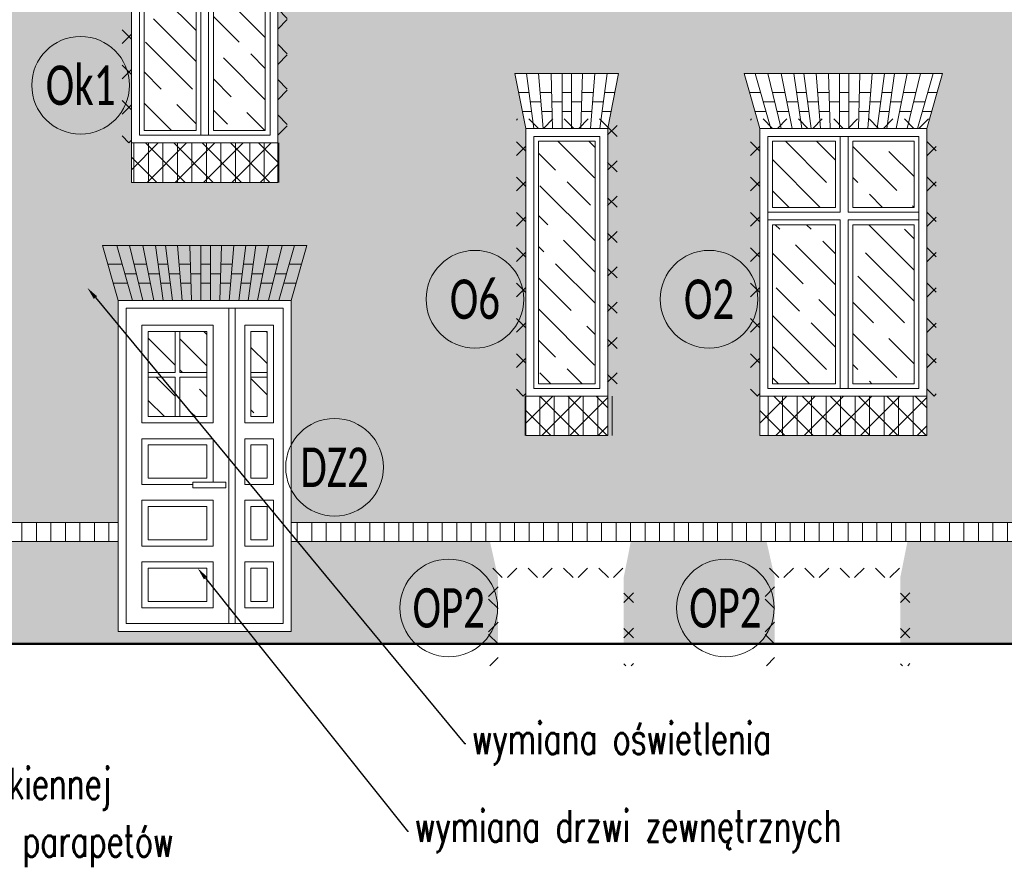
# Model space of a CAD drawing. Header units: millimetres. Extents: x 284606 to 628701, y -213781 to -93475.
# Tile 66 of 102: x 304089 to 304715, y -98898 to -98358. Entities that reach past the tile are written whole.
import ezdxf
from ezdxf import colors
from ezdxf.entities.mleader import LeaderData, LeaderLine
from ezdxf.enums import TextEntityAlignment as Align
from ezdxf.math import Vec2, Vec3

# ---------------------------------------------------------------- set-up
doc = ezdxf.new("R2010")
doc.units = ezdxf.units.MM
for name, color, linetype, lineweight in [('!STR_Elewacje 0.15', 10, 'Continuous', 15), ('!STR_Konstrukcja 0.20', 200, 'Continuous', 20), ('!STR_Konstrukcja 0.50', 72, 'Continuous', 50), ('!STR_Kreskowanie', 253, 'Continuous', 5), ('!STR_Ocieplenie 0.05', 1, 'Continuous', 5), ('!STR_Opisy 0.09', 8, 'Continuous', 9), ('!STR_Stolarka drzwiowa', 8, 'Continuous', 15), ('!STR_Stolarka okienna', 72, 'Continuous', 15), ('EKO Opisy 0.09', 8, 'Continuous', 9)]:
    doc.layers.add(name, color=color, linetype=linetype, lineweight=lineweight)
doc.layers.add('!STR_Kreskowanie ścian', color=7, linetype='Continuous', lineweight=5, true_color=0xa6a6a6)
doc.styles.add('EKO 1-10', font='romans.shx', dxfattribs={"width": 0.8, "height": 15})
doc.styles.add('EKO CM 1-50', font='calibri.ttf', dxfattribs={"width": 0.8, "height": 12.5})
doc.styles.add('j-romans', font='romans.shx', dxfattribs={"width": 0.7})

# ---------------------------------------------------------------- blocks, each defined once
blk = doc.blocks.new('okno 106x170')
at = {"layer": '!STR_Kreskowanie', "ltscale": 0.3}
h = blk.add_hatch(dxfattribs=at)
h.set_pattern_fill('GOST_WOOD', color=256, scale=7, angle=45)
h.set_pattern_definition([(135, (-591757.885, 207373.385), (29.6984848, 29.6984848), [70, -14]), (135, (-591738.086, 207373.385), (29.6984848, 29.6984848), [42, -10.5, 21, -10.5]), (135, (-591713.337, 207368.435), (29.6984848, 29.6984848), [70, -14])])
h.paths.add_polyline_path([(59, 162), (59, 120), (98, 120), (98, 162)])
h.paths.add_polyline_path([(8, 162), (8, 120), (48, 120), (48, 162)])
h.paths.add_polyline_path([(8, 109), (8, 8), (48, 8), (48, 109)])
h.paths.add_polyline_path([(59, 109), (59, 8), (98, 8), (98, 109)])
at = {"layer": '!STR_Kreskowanie ścian', "ltscale": 1.5}
h = blk.add_hatch(dxfattribs=at)
h.set_pattern_fill('ANSI31', color=256, scale=2.9, angle=45)
h.set_pattern_definition([(90, (-591757.885, 207373.385), (-9.2075, 9e-16), [])])
h.paths.add_polyline_path([(103.5, 0), (103.5, -25), (3.5, -25), (3.5, 0)])
at = {"layer": '!STR_Elewacje 0.15', "ltscale": 1.5}
for p, q in [((115.97, 204.93), (-9.97, 204.93)), ((0, 170), (-9.97, 204.93)), ((7, 170), (-2.97, 204.93)), ((13.5, 170), (4.99, 204.93)), ((20.5, 170), (13.57, 204.93)), ((26.5, 170), (21.54, 204.93)), ((32.5, 170), (27.91, 204.93)), ((38.5, 170), (35.63, 204.93)), ((44.5, 170), (43.5, 204.93)), ((50.5, 170), (50.5, 204.93)), ((56.5, 170), (56.5, 204.93)), ((62.5, 170), (63.5, 204.93)), ((68.5, 170), (71.37, 204.93)), ((74.5, 170), (79.09, 204.93)), ((80.5, 170), (85.46, 204.93)), ((86.5, 170), (93.43, 204.93)), ((93.5, 170), (102.01, 204.93)), ((100, 170), (109.97, 204.93)), ((106, 170), (115.97, 204.93)), ((0.45, 192.93), (-6.54, 192.93)), ((15.95, 192.93), (7.92, 192.93)), ((29.49, 192.93), (23.24, 192.93)), ((43.84, 192.93), (36.62, 192.93)), ((56.5, 192.93), (50.5, 192.93)), ((70.38, 192.93), (63.16, 192.93)), ((83.76, 192.93), (77.51, 192.93)), ((99.08, 192.93), (91.05, 192.93)), ((106.74, 192.93), (112.55, 192.93)), ((9.38, 186.93), (2.17, 186.93)), ((24.1, 186.93), (17.14, 186.93)), ((37.11, 186.93), (30.28, 186.93)), ((50.5, 186.93), (44.02, 186.93)), ((62.98, 186.93), (56.5, 186.93)), ((76.72, 186.93), (69.89, 186.93)), ((89.86, 186.93), (82.9, 186.93)), ((104.83, 186.93), (97.62, 186.93)), ((3.88, 180.93), (-3.12, 180.93)), ((3.88, 180.93), (-3.12, 180.93)), ((3.88, 180.93), (-3.12, 180.93)), ((18.33, 180.93), (10.84, 180.93)), ((18.33, 180.93), (10.84, 180.93)), ((18.33, 180.93), (10.84, 180.93)), ((31.07, 180.93), (24.95, 180.93)), ((31.07, 180.93), (24.95, 180.93)), ((31.07, 180.93), (24.95, 180.93)), ((44.19, 180.93), (37.6, 180.93)), ((44.19, 180.93), (37.6, 180.93)), ((44.19, 180.93), (37.6, 180.93)), ((56.5, 180.93), (50.5, 180.93)), ((56.5, 180.93), (50.5, 180.93)), ((56.5, 180.93), (50.5, 180.93)), ((69.4, 180.93), (62.81, 180.93)), ((69.4, 180.93), (62.81, 180.93)), ((69.4, 180.93), (62.81, 180.93)), ((82.05, 180.93), (75.93, 180.93)), ((82.05, 180.93), (75.93, 180.93)), ((82.05, 180.93), (75.93, 180.93)), ((96.16, 180.93), (88.67, 180.93)), ((96.16, 180.93), (88.67, 180.93)), ((96.16, 180.93), (88.67, 180.93)), ((109.12, 180.93), (103.12, 180.93)), ((109.12, 180.93), (103.12, 180.93)), ((109.12, 180.93), (103.12, 180.93))]:
    blk.add_line(p, q, dxfattribs=at)
blk.add_lwpolyline([(106, 0), (0, 0), (0, -25), (106, -25)], close=True, dxfattribs=at)
at = {"layer": '!STR_Stolarka okienna', "ltscale": 1.5}
for points in [[(106, 0), (106, 170), (0, 170), (0, 0), (106, 0)], [(51, 165), (51, 117)], [(56, 165), (56, 117)], [(51, 117), (5, 117)], [(101, 117), (56, 117)], [(51, 112), (5, 112)], [(51, 112), (51, 5)], [(56, 112), (56, 5)], [(101, 112), (56, 112)]]:
    blk.add_lwpolyline(points, dxfattribs=at)
for points in [[(101, 5), (101, 165), (5, 165), (5, 5)], [(48, 162), (8, 162), (8, 120), (48, 120)], [(98, 162), (59, 162), (59, 120), (98, 120)], [(48, 109), (8, 109), (8, 8), (48, 8)], [(101, 112), (56, 112), (56, 5), (101, 5)], [(98, 109), (59, 109), (59, 8), (98, 8)]]:
    blk.add_lwpolyline(points, close=True, dxfattribs=at)
blk = doc.blocks.new('okno 55x70 pietro')
at = {"layer": '!STR_Kreskowanie', "ltscale": 0.3}
h = blk.add_hatch(dxfattribs=at)
h.set_pattern_fill('GOST_WOOD', color=256, scale=7, angle=45)
h.set_pattern_definition([(135, (-294727.483, 101179.47), (29.698485, 29.698485), [70, -14]), (135, (-294707.684, 101179.47), (29.698485, 29.698485), [42, -10.5, 21, -10.5]), (135, (-294682.936, 101174.52), (29.698485, 29.698485), [70, -14])])
h.paths.add_polyline_path([(44, 120), (8, 120), (8, 8), (44, 8)])
h.paths.add_polyline_path([(44, 162), (8, 162), (8, 120), (44, 120)])
at = {"layer": '!STR_Kreskowanie ścian', "ltscale": 1.5}
h = blk.add_hatch(dxfattribs=at)
h.set_pattern_fill('ANSI31', color=256, scale=2.9, angle=45)
h.set_pattern_definition([(90, (-591764.885, 207373.385), (-9.2075, 9e-16), [])])
h.paths.add_polyline_path([(56, 0), (56, -25), (-3.5, -25), (-3.5, 0)])
at = {"layer": '!STR_Elewacje 0.15', "ltscale": 1.5}
for p, q in [((58.96, 204.93), (-6.96, 204.93)), ((0, 170), (-6.96, 204.93)), ((5, 170), (0.41, 204.93)), ((11, 170), (8.13, 204.93)), ((17, 170), (16, 204.93)), ((23, 170), (23, 204.93)), ((29, 170), (29, 204.93)), ((35, 170), (36, 204.93)), ((41, 170), (43.87, 204.93)), ((47, 170), (51.59, 204.93)), ((52, 170.28), (58.96, 204.93)), ((1.99, 192.93), (-4.57, 192.93)), ((16.34, 192.93), (9.12, 192.93)), ((29, 192.93), (23, 192.93)), ((42.88, 192.93), (35.66, 192.93)), ((56.55, 192.93), (50.01, 192.93)), ((9.61, 186.93), (2.78, 186.93)), ((23, 186.93), (16.52, 186.93)), ((35.48, 186.93), (29, 186.93)), ((49.22, 186.93), (42.39, 186.93)), ((3.57, 180.93), (-2.18, 180.93)), ((3.57, 180.93), (-2.18, 180.93)), ((3.57, 180.93), (-2.18, 180.93)), ((16.69, 180.93), (10.1, 180.93)), ((16.69, 180.93), (10.1, 180.93)), ((16.69, 180.93), (10.1, 180.93)), ((29, 180.93), (23, 180.93)), ((29, 180.93), (23, 180.93)), ((29, 180.93), (23, 180.93)), ((41.9, 180.93), (35.31, 180.93)), ((41.9, 180.93), (35.31, 180.93)), ((41.9, 180.93), (35.31, 180.93)), ((54.14, 180.93), (48.43, 180.93)), ((54.14, 180.93), (48.43, 180.93)), ((54.14, 180.93), (48.43, 180.93))]:
    blk.add_line(p, q, dxfattribs=at)
blk.add_lwpolyline([(52, 0), (0, 0), (0, -25), (52, -25)], close=True, dxfattribs=at)
at = {"layer": '!STR_Stolarka okienna', "ltscale": 1.5}
for points in [[(52, 0), (52, 170), (0, 170), (0, 0), (52, 0)], [(47, 165), (47, 117)], [(47, 112), (47, 5)]]:
    blk.add_lwpolyline(points, dxfattribs=at)
for points in [[(47, 5), (47, 165), (5, 165), (5, 5)], [(44, 162), (8, 162), (8, 8), (44, 8)]]:
    blk.add_lwpolyline(points, close=True, dxfattribs=at)
blk = doc.blocks.new('okno 100x175')
at = {"layer": '!STR_Kreskowanie', "ltscale": 0.3}
h = blk.add_hatch(dxfattribs=at)
h.set_pattern_fill('GOST_WOOD', color=256, scale=7, angle=45)
h.set_pattern_definition([(135, (-591764.885, 207373.385), (29.6984848, 29.6984848), [70, -14]), (135, (-591745.086, 207373.385), (29.6984848, 29.6984848), [42, -10.5, 21, -10.5]), (135, (-591720.337, 207368.435), (29.6984848, 29.6984848), [70, -14])])
h.paths.add_polyline_path([(52, 162), (52, 120), (85, 120), (85, 162)])
h.paths.add_polyline_path([(8, 120), (41, 120), (41, 162), (8, 162)])
h.paths.add_polyline_path([(8, 8), (41, 8), (41, 109), (8, 109)])
h.paths.add_polyline_path([(52, 109), (52, 8), (85, 8), (85, 109)])
at = {"layer": '!STR_Kreskowanie ścian', "ltscale": 1.5}
h = blk.add_hatch(dxfattribs=at)
h.set_pattern_fill('ANSI31', color=256, scale=2.9, angle=45)
h.set_pattern_definition([(90, (-591764.885, 207373.385), (-9.2075, 9e-16), [])])
h.paths.add_polyline_path([(96.5, 0), (96.5, -25), (-3.5, -25), (-3.5, 0)])
at = {"layer": '!STR_Elewacje 0.15', "ltscale": 1.5}
for p, q in [((0, 170), (-9.97, 204.93)), ((102.97, 204.93), (-9.97, 204.93)), ((6.5, 170), (-2.01, 204.93)), ((13.5, 170), (6.57, 204.93)), ((19.5, 170), (14.54, 204.93)), ((25.5, 170), (20.91, 204.93)), ((31.5, 170), (28.63, 204.93)), ((37.5, 170), (36.5, 204.93)), ((43.5, 170), (43.5, 204.93)), ((49.5, 170), (49.5, 204.93)), ((55.5, 170), (56.5, 204.93)), ((61.5, 170), (64.37, 204.93)), ((67.5, 170), (72.09, 204.93)), ((73.5, 170), (78.46, 204.93)), ((79.5, 170), (86.43, 204.93)), ((86.5, 170), (95.01, 204.93)), ((93, 170), (102.97, 204.93)), ((8.95, 192.93), (0.92, 192.93)), ((22.49, 192.93), (16.24, 192.93)), ((36.84, 192.93), (29.62, 192.93)), ((49.5, 192.93), (43.5, 192.93)), ((63.38, 192.93), (56.16, 192.93)), ((76.76, 192.93), (70.51, 192.93)), ((92.08, 192.93), (84.05, 192.93)), ((2.38, 186.93), (-4.83, 186.93)), ((17.1, 186.93), (10.14, 186.93)), ((30.11, 186.93), (23.28, 186.93)), ((43.5, 186.93), (37.02, 186.93)), ((55.98, 186.93), (49.5, 186.93)), ((69.72, 186.93), (62.89, 186.93)), ((82.86, 186.93), (75.9, 186.93)), ((97.83, 186.93), (90.62, 186.93)), ((11.33, 180.93), (3.84, 180.93)), ((11.33, 180.93), (3.84, 180.93)), ((11.33, 180.93), (3.84, 180.93)), ((24.07, 180.93), (17.95, 180.93)), ((24.07, 180.93), (17.95, 180.93)), ((24.07, 180.93), (17.95, 180.93)), ((37.19, 180.93), (30.6, 180.93)), ((37.19, 180.93), (30.6, 180.93)), ((37.19, 180.93), (30.6, 180.93)), ((49.5, 180.93), (43.5, 180.93)), ((49.5, 180.93), (43.5, 180.93)), ((49.5, 180.93), (43.5, 180.93)), ((62.4, 180.93), (55.81, 180.93)), ((62.4, 180.93), (55.81, 180.93)), ((62.4, 180.93), (55.81, 180.93)), ((75.05, 180.93), (68.93, 180.93)), ((75.05, 180.93), (68.93, 180.93)), ((75.05, 180.93), (68.93, 180.93)), ((89.16, 180.93), (81.67, 180.93)), ((89.16, 180.93), (81.67, 180.93)), ((89.16, 180.93), (81.67, 180.93))]:
    blk.add_line(p, q, dxfattribs=at)
blk.add_lwpolyline([(93, 0), (0, 0), (0, -25), (93, -25)], close=True, dxfattribs=at)
at = {"layer": '!STR_Stolarka okienna', "ltscale": 1.5}
for points in [[(93, 0), (93, 170), (0, 170), (0, 0), (93, 0)], [(44, 165), (44, 117)], [(49, 165), (49, 117)], [(44, 117), (5, 117)], [(88, 117), (49, 117)], [(44, 112), (5, 112)], [(44, 112), (44, 5)], [(49, 112), (49, 5)], [(88, 112), (49, 112)]]:
    blk.add_lwpolyline(points, dxfattribs=at)
for points in [[(88, 5), (88, 165), (5, 165), (5, 5)], [(41, 162), (8, 162), (8, 120), (41, 120)], [(85, 162), (52, 162), (52, 120), (85, 120)], [(41, 109), (8, 109), (8, 8), (41, 8)], [(88, 112), (49, 112), (49, 5), (88, 5)], [(85, 109), (52, 109), (52, 8), (85, 8)]]:
    blk.add_lwpolyline(points, close=True, dxfattribs=at)
blk = doc.blocks.new('DRZWI')
at = {"layer": '!STR_Kreskowanie', "ltscale": 0.3}
h = blk.add_hatch(dxfattribs=at)
h.set_pattern_fill('GOST_WOOD', color=256, scale=7, angle=45)
h.set_pattern_definition([(135, (-292761, 99481.115), (29.698485, 29.698485), [70, -14]), (135, (-292741.2, 99481.115), (29.698485, 29.698485), [42, -10.5, 21, -10.5]), (135, (-292716.45, 99476.165), (29.698485, 29.698485), [70, -14])])
h.paths.add_polyline_path([(36.15, 190.51), (19, 190.51), (19, 164.45), (36.15, 164.45)])
h.paths.add_polyline_path([(56.29, 190.51), (39.15, 190.51), (39.15, 164.45), (56.29, 164.45)])
h.paths.add_polyline_path([(56.29, 161.45), (39.15, 161.45), (39.15, 136.39), (56.29, 136.39)])
h.paths.add_polyline_path([(36.15, 161.45), (19, 161.45), (19, 136.39), (36.15, 136.39)])
h.paths.add_polyline_path([(94.59, 161.45), (84.29, 161.45), (84.29, 136.39), (94.59, 136.39)])
h.paths.add_polyline_path([(94.59, 190.51), (84.29, 190.51), (84.29, 164.45), (94.59, 164.45)])
at = {"layer": '!STR_Stolarka drzwiowa', "ltscale": 1.5}
for p, q in [((70.29, 205.18), (70.29, 5)), ((74.29, 205.18), (74.29, 5)), ((36.15, 190.51), (36.15, 164.45)), ((39.15, 190.51), (39.15, 164.45)), ((19, 164.45), (36.15, 164.45)), ((39.15, 164.45), (56.29, 164.45)), ((84.29, 164.45), (94.59, 164.45)), ((19, 161.45), (36.15, 161.45)), ((36.15, 161.45), (36.15, 136.39)), ((39.15, 161.45), (39.15, 136.39)), ((39.15, 161.45), (56.29, 161.45)), ((84.29, 161.45), (94.59, 161.45))]:
    blk.add_line(p, q, dxfattribs=at)
for points in [[(0, 210.18), (109.78, 210.18), (109.78, 0), (0, 0)], [(5, 205.18), (104.78, 205.18), (104.78, 5), (5, 5)], [(15, 194.51), (60.29, 194.51), (60.29, 132.39), (15, 132.39)], [(80.29, 194.51), (98.59, 194.51), (98.59, 132.39), (80.29, 132.39)], [(19, 190.51), (56.29, 190.51), (56.29, 136.39), (19, 136.39)], [(84.29, 190.51), (94.59, 190.51), (94.59, 136.39), (84.29, 136.39)], [(80.29, 122.39), (98.59, 122.39), (98.59, 93.26), (80.29, 93.26)], [(19, 118.39), (56.29, 118.39), (56.29, 97.26), (19, 97.26)], [(84.29, 118.39), (94.59, 118.39), (94.59, 97.26), (84.29, 97.26)], [(47.29, 94.78), (68.25, 94.78), (68.25, 91.25), (47.29, 91.25)], [(15, 83.26), (60.29, 83.26), (60.29, 54.13), (15, 54.13)], [(80.29, 83.26), (98.59, 83.26), (98.59, 54.13), (80.29, 54.13)], [(19, 79.26), (56.29, 79.26), (56.29, 58.13), (19, 58.13)], [(84.29, 79.26), (94.59, 79.26), (94.59, 58.13), (84.29, 58.13)], [(15, 44.13), (60.29, 44.13), (60.29, 15), (15, 15)], [(80.29, 44.13), (98.59, 44.13), (98.59, 15), (80.29, 15)], [(19, 40.13), (56.29, 40.13), (56.29, 19), (19, 19)], [(84.29, 40.13), (94.59, 40.13), (94.59, 19), (84.29, 19)]]:
    blk.add_lwpolyline(points, close=True, dxfattribs=at)
blk.add_lwpolyline([(47.29, 93.26), (15, 93.26), (15, 122.39), (60.29, 122.39), (60.29, 94.78)], dxfattribs=at)
blk = doc.blocks.new('KÓLKO')
at = {"layer": '!STR_Opisy 0.09'}
blk.add_circle((0, -15.51), 15.51, dxfattribs=at)
at = {"layer": '!STR_Opisy 0.09', "style": 'EKO 1-10', "width": 0.8}
blk.add_attdef('NR', text='', height=15, dxfattribs=at).set_placement((0, -15.51), align=Align.MIDDLE_CENTER)

msp = doc.modelspace()

# ---------------------------------------------------------------- hatches: boundary and pattern name
at = {"layer": '!STR_Kreskowanie ścian', "ltscale": 0.3}
h = msp.add_hatch(dxfattribs=at)
h.set_pattern_fill('AR-B816', color=8, scale=0.04)
h.set_pattern_definition([(0, (11300.432, 0), (0, 8.128), []), (90, (11300.432, 0), (-8.128, 8.128), [8.128, -8.128])])
edge = h.paths.add_edge_path()
edge.add_line((305429.12, -98021.75), (304851.08, -98021.75))
edge.add_line((304851.08, -98021.75), (304851.08, -98042.8))
edge.add_line((304851.08, -98042.8), (304896.96, -98299.1))
edge.add_line((304896.96, -98299.1), (304956.98, -98344.33))
edge.add_line((304956.98, -98344.33), (304954.57, -98347.53))
edge.add_line((304954.57, -98347.53), (304954.57, -98368.94))
edge.add_line((304954.57, -98368.94), (304961.7, -98362.08))
edge.add_line((304961.7, -98362.08), (304961.7, -98349.72))
edge.add_arc((304968.37, -98347.61), 7, 180, 197.58605, ccw=False)
edge.add_line((304961.37, -98347.61), (304975.37, -98347.61))
edge.add_arc((304968.37, -98347.61), 7, -40.44567, 0, ccw=False)
edge.add_line((304973.7, -98352.15), (304973.7, -98369.54))
edge.add_line((304973.7, -98369.54), (304928.85, -98411.77))
edge.add_line((304928.85, -98411.77), (304928.41, -98677.57))
edge.add_line((304928.41, -98677.57), (305429.12, -98677.57))
edge.add_line((305429.12, -98677.57), (305429.12, -98021.75))
h.paths.add_polyline_path([(304954.57, -98368.94), (304954.57, -98367.53), (304904.57, -98367.53), (304904.57, -98677.57), (304918.41, -98677.57), (304918.87, -98403.31)], flags=17)
h.paths.add_polyline_path([(305435.12, -98689.57), (304928.39, -98689.57), (304928.29, -98755.07), (305435.12, -98767.65)])
h.paths.add_polyline_path([(304910.57, -98689.57), (304653.12, -98689.57), (304648.57, -98712.5), (304648.57, -98754.63), (304910.57, -98754.63)])
h.paths.add_polyline_path([(304568.79, -98712.5), (304563.64, -98689.57), (304477.39, -98689.57), (304472.85, -98712.5), (304472.85, -98754.63), (304568.79, -98754.63)])
h.paths.add_polyline_path([(304393.06, -98712.5), (304387.92, -98689.57), (304261.59, -98689.57), (304261.59, -98746.63), (304151.81, -98746.63), (304151.81, -98689.57), (303996.13, -98689.57), (303996.13, -98754.63), (304393.06, -98754.63)])
h.paths.add_polyline_path([(304002.13, -98367.53), (303952.13, -98367.53), (303518.78, -98367.53), (303518.78, -98677.57), (304002.13, -98677.57)])
h.paths.add_polyline_path([(303784.93, -98622.33), (303678.93, -98622.33), (303678.93, -98597.33), (303678.93, -98427.33), (303668.96, -98392.41), (303794.9, -98392.41), (303784.93, -98427.33), (303784.93, -98597.33)], flags=16)
h.paths.add_polyline_path([(303779.93, -98592.33), (303734.93, -98592.33), (303683.93, -98592.33), (303683.93, -98432.33), (303779.93, -98432.33)], flags=0)
h.paths.add_polyline_path([(303776.93, -98589.33), (303737.93, -98589.33), (303737.93, -98488.33), (303776.93, -98488.33)], flags=0)
h.paths.add_polyline_path([(303923.21, -98487.33), (303923.21, -98427.33), (303916.25, -98392.41), (303982.17, -98392.41), (303975.21, -98427.05), (303975.21, -98487.33)], flags=16)
h.paths.add_polyline_path([(303928.21, -98482.33), (303928.21, -98432.33), (303970.21, -98432.33), (303970.21, -98480.33), (303970.21, -98482.33)], flags=0)
h.paths.add_polyline_path([(303931.21, -98479.33), (303931.21, -98435.33), (303967.21, -98435.33), (303967.21, -98479.33)], flags=0)
h.paths.add_polyline_path([(303726.93, -98589.33), (303686.93, -98589.33), (303686.93, -98488.33), (303726.93, -98488.33)], flags=0)
h.paths.add_polyline_path([(303776.93, -98477.33), (303737.93, -98477.33), (303737.93, -98435.33), (303776.93, -98435.33)], flags=0)
h.paths.add_polyline_path([(303932.33, -98404.41), (303939.56, -98404.41), (303939.73, -98410.41), (303946.21, -98410.41), (303946.21, -98404.41), (303952.21, -98404.41), (303952.21, -98410.41), (303958.7, -98410.41), (303958.87, -98404.41), (303966.09, -98404.41), (303965.11, -98416.41), (303958.53, -98416.41), (303958.7, -98410.41), (303952.21, -98410.41), (303952.21, -98416.41), (303946.21, -98416.41), (303946.21, -98410.41), (303939.73, -98410.41), (303939.9, -98416.41), (303933.32, -98416.41)], flags=0)
h.paths.add_polyline_path([(303726.93, -98477.33), (303686.93, -98477.33), (303686.93, -98435.33), (303726.93, -98435.33)], flags=0)
h.paths.add_polyline_path([(303775.09, -98416.41), (303767.6, -98416.41), (303768.79, -98410.41), (303761.83, -98410.41), (303760.98, -98416.41), (303754.86, -98416.41), (303755.65, -98410.41), (303748.82, -98410.41), (303748.33, -98416.41), (303741.74, -98416.41), (303741.91, -98410.41), (303735.43, -98410.41), (303735.43, -98416.41), (303729.43, -98416.41), (303729.43, -98410.41), (303722.94, -98410.41), (303723.12, -98416.41), (303716.53, -98416.41), (303716.04, -98410.41), (303709.21, -98410.41), (303709.99, -98416.41), (303703.88, -98416.41), (303703.03, -98410.41), (303696.07, -98410.41), (303697.26, -98416.41), (303689.77, -98416.41), (303686.85, -98404.41), (303694.88, -98404.41), (303696.07, -98410.41), (303703.03, -98410.41), (303702.17, -98404.41), (303708.42, -98404.41), (303709.21, -98410.41), (303716.04, -98410.41), (303715.55, -98404.41), (303722.77, -98404.41), (303722.94, -98410.41), (303729.43, -98410.41), (303729.43, -98404.41), (303735.43, -98404.41), (303735.43, -98410.41), (303741.91, -98410.41), (303742.09, -98404.41), (303749.31, -98404.41), (303748.82, -98410.41), (303755.65, -98410.41), (303756.44, -98404.41), (303762.68, -98404.41), (303761.83, -98410.41), (303768.79, -98410.41), (303769.98, -98404.41), (303778.01, -98404.41)], flags=0)
h.paths.add_polyline_path([(303996.13, -98689.57), (303772.61, -98689.57), (303768.06, -98712.5), (303768.06, -98749.37), (303996.13, -98754.63)])
h.paths.add_polyline_path([(303683.13, -98689.57), (303512.78, -98689.57), (303512.78, -98743.63), (303518.78, -98743.63), (303688.28, -98747.54), (303688.28, -98712.5)])
h.paths.add_polyline_path([(304151.81, -98536.45), (304261.59, -98536.45), (304261.59, -98677.57), (304904.57, -98677.57), (304904.57, -98367.53), (304884.57, -98367.53), (304825.45, -98035.21), (304453.35, -97750.61), (304081.56, -98033.67), (304022.13, -98367.53), (304002.13, -98367.53), (304002.13, -98677.57), (304151.81, -98677.57)])
h.paths.add_polyline_path([(304160.2, -98461.45), (304160.2, -98436.45), (304160.2, -98266.45), (304150.23, -98231.52), (304263.17, -98231.52), (304253.2, -98266.45), (304253.2, -98436.45), (304253.2, -98461.45)], flags=16)
h.paths.add_polyline_path([(304165.2, -98431.45), (304165.2, -98271.45), (304248.2, -98271.45), (304248.2, -98431.45), (304209.2, -98431.45)], flags=0)
h.paths.add_polyline_path([(304168.2, -98428.45), (304168.2, -98327.45), (304201.2, -98327.45), (304201.2, -98428.45)], flags=0)
h.paths.add_polyline_path([(304212.2, -98428.45), (304212.2, -98327.45), (304245.2, -98327.45), (304245.2, -98428.45)], flags=0)
h.paths.add_polyline_path([(304168.2, -98316.45), (304168.2, -98274.45), (304201.2, -98274.45), (304201.2, -98316.45)], flags=0)
h.paths.add_polyline_path([(304212.2, -98316.45), (304212.2, -98274.45), (304245.2, -98274.45), (304245.2, -98316.45)], flags=0)
h.paths.add_polyline_path([(304410.71, -98597.33), (304410.71, -98427.33), (304403.75, -98392.41), (304469.67, -98392.41), (304462.71, -98427.05), (304462.71, -98597.33), (304462.71, -98622.33), (304410.71, -98622.33)], flags=16)
h.paths.add_polyline_path([(304161.12, -98243.52), (304169.16, -98243.52), (304170.34, -98249.52), (304177.3, -98249.52), (304176.45, -98243.52), (304182.69, -98243.52), (304183.48, -98249.52), (304190.31, -98249.52), (304189.82, -98243.52), (304197.05, -98243.52), (304197.22, -98249.52), (304203.7, -98249.52), (304203.7, -98243.52), (304209.7, -98243.52), (304209.7, -98249.52), (304216.19, -98249.52), (304216.36, -98243.52), (304223.58, -98243.52), (304223.09, -98249.52), (304229.92, -98249.52), (304230.71, -98243.52), (304236.96, -98243.52), (304236.11, -98249.52), (304243.06, -98249.52), (304244.25, -98243.52), (304252.28, -98243.52), (304249.36, -98255.52), (304241.87, -98255.52), (304243.06, -98249.52), (304236.11, -98249.52), (304235.25, -98255.52), (304229.14, -98255.52), (304229.92, -98249.52), (304223.09, -98249.52), (304222.6, -98255.52), (304216.01, -98255.52), (304216.19, -98249.52), (304209.7, -98249.52), (304209.7, -98255.52), (304203.7, -98255.52), (304203.7, -98249.52), (304197.22, -98249.52), (304197.39, -98255.52), (304190.81, -98255.52), (304190.31, -98249.52), (304183.48, -98249.52), (304184.27, -98255.52), (304178.15, -98255.52), (304177.3, -98249.52), (304170.34, -98249.52), (304171.53, -98255.52), (304164.04, -98255.52)], flags=0)
h.paths.add_polyline_path([(304415.71, -98592.33), (304415.71, -98432.33), (304457.71, -98432.33), (304457.71, -98480.33), (304457.71, -98592.33)], flags=0)
h.paths.add_polyline_path([(304418.71, -98589.33), (304418.71, -98435.33), (304454.71, -98435.33), (304454.71, -98589.33)], flags=0)
h.paths.add_polyline_path([(304419.83, -98404.41), (304427.06, -98404.41), (304427.23, -98410.41), (304433.71, -98410.41), (304433.71, -98404.41), (304439.71, -98404.41), (304439.71, -98410.41), (304446.2, -98410.41), (304446.37, -98404.41), (304453.59, -98404.41), (304452.61, -98416.41), (304446.03, -98416.41), (304446.2, -98410.41), (304439.71, -98410.41), (304439.71, -98416.41), (304433.71, -98416.41), (304433.71, -98410.41), (304427.23, -98410.41), (304427.4, -98416.41), (304420.82, -98416.41)], flags=0)
h.paths.add_polyline_path([(304160.7, -98180.87), (304160.7, -98154.87), (304184.7, -98154.87), (304184.7, -98180.87)], flags=16)
h.paths.add_polyline_path([(304234.7, -98180.87), (304234.7, -98154.87), (304258.7, -98154.87), (304258.7, -98180.87)], flags=16)
h.paths.add_polyline_path([(304160.7, -98131.71), (304160.7, -98106.71), (304160.7, -98041.71), (304152.73, -98021.78), (304265.67, -98021.78), (304258.7, -98041.71), (304258.7, -98106.71), (304258.7, -98131.71)], flags=16)
h.paths.add_polyline_path([(304559.44, -98597.33), (304559.44, -98427.33), (304549.47, -98392.41), (304675.41, -98392.41), (304665.44, -98427.33), (304665.44, -98597.33), (304665.44, -98622.33), (304559.44, -98622.33)], flags=16)
h.paths.add_polyline_path([(304564.44, -98592.33), (304564.44, -98432.33), (304660.44, -98432.33), (304660.44, -98592.33), (304615.44, -98592.33)], flags=0)
h.paths.add_polyline_path([(304567.44, -98589.33), (304567.44, -98488.33), (304607.44, -98488.33), (304607.44, -98589.33)], flags=0)
h.paths.add_polyline_path([(304165.7, -98101.71), (304165.7, -98046.71), (304253.7, -98046.71), (304253.7, -98101.71)], flags=0)
h.paths.add_polyline_path([(304168.7, -98098.71), (304168.7, -98049.71), (304204.2, -98049.71), (304204.2, -98098.71)], flags=0)
h.paths.add_polyline_path([(304567.44, -98477.33), (304567.44, -98435.33), (304607.44, -98435.33), (304607.44, -98477.33)], flags=0)
h.paths.add_polyline_path([(304215.2, -98098.71), (304215.2, -98049.71), (304250.7, -98049.71), (304250.7, -98098.71)], flags=0)
h.paths.add_polyline_path([(304567.36, -98404.41), (304575.39, -98404.41), (304576.58, -98410.41), (304583.54, -98410.41), (304582.68, -98404.41), (304588.93, -98404.41), (304589.72, -98410.41), (304596.55, -98410.41), (304596.06, -98404.41), (304603.28, -98404.41), (304603.46, -98410.41), (304609.94, -98410.41), (304609.94, -98404.41), (304615.94, -98404.41), (304615.94, -98410.41), (304622.42, -98410.41), (304622.6, -98404.41), (304629.82, -98404.41), (304629.33, -98410.41), (304636.16, -98410.41), (304636.95, -98404.41), (304643.2, -98404.41), (304642.34, -98410.41), (304649.3, -98410.41), (304650.49, -98404.41), (304658.52, -98404.41), (304655.6, -98416.41), (304648.11, -98416.41), (304649.3, -98410.41), (304642.34, -98410.41), (304641.49, -98416.41), (304635.37, -98416.41), (304636.16, -98410.41), (304629.33, -98410.41), (304628.84, -98416.41), (304622.25, -98416.41), (304622.42, -98410.41), (304615.94, -98410.41), (304615.94, -98416.41), (304609.94, -98416.41), (304609.94, -98410.41), (304603.46, -98410.41), (304603.63, -98416.41), (304597.04, -98416.41), (304596.55, -98410.41), (304589.72, -98410.41), (304590.51, -98416.41), (304584.39, -98416.41), (304583.54, -98410.41), (304576.58, -98410.41), (304577.77, -98416.41), (304570.28, -98416.41)], flags=0)
h.paths.add_polyline_path([(304618.44, -98589.33), (304618.44, -98488.33), (304657.44, -98488.33), (304657.44, -98589.33)], flags=0)
h.paths.add_polyline_path([(304618.44, -98477.33), (304618.44, -98435.33), (304657.44, -98435.33), (304657.44, -98477.33)], flags=0)
h.paths.add_polyline_path([(304559.44, -98304.69), (304559.44, -98279.69), (304559.44, -98109.69), (304549.47, -98074.76), (304675.41, -98074.76), (304665.44, -98109.69), (304665.44, -98279.69), (304665.44, -98304.69)], flags=16)
h.paths.add_polyline_path([(304564.44, -98274.69), (304564.44, -98114.69), (304659.94, -98114.69), (304659.94, -98274.69)], flags=0)
h.paths.add_polyline_path([(304567.44, -98271.69), (304567.44, -98117.69), (304656.94, -98117.69), (304656.94, -98271.69)], flags=0)
h.paths.add_polyline_path([(304380.13, -98012.93), (304380.13, -97914.93), (304368.12, -97880), (304437.14, -97880), (304425.13, -97914.93), (304425.13, -98012.93)], flags=16)
h.paths.add_polyline_path([(304495.13, -98012.93), (304495.13, -97914.93), (304483.12, -97880), (304552.14, -97880), (304540.13, -97914.93), (304540.13, -98012.93)], flags=16)
h.paths.add_polyline_path([(304567.36, -98086.76), (304575.39, -98086.76), (304576.58, -98092.76), (304583.54, -98092.76), (304582.68, -98086.76), (304588.93, -98086.76), (304589.72, -98092.76), (304596.55, -98092.76), (304596.06, -98086.76), (304603.28, -98086.76), (304603.46, -98092.76), (304609.94, -98092.76), (304609.94, -98086.76), (304615.94, -98086.76), (304615.94, -98092.76), (304622.42, -98092.76), (304622.6, -98086.76), (304629.82, -98086.76), (304629.33, -98092.76), (304636.16, -98092.76), (304636.95, -98086.76), (304643.2, -98086.76), (304642.34, -98092.76), (304649.3, -98092.76), (304650.49, -98086.76), (304658.52, -98086.76), (304655.6, -98098.76), (304648.11, -98098.76), (304649.3, -98092.76), (304642.34, -98092.76), (304641.49, -98098.76), (304635.37, -98098.76), (304636.16, -98092.76), (304629.33, -98092.76), (304628.84, -98098.76), (304622.25, -98098.76), (304622.42, -98092.76), (304615.94, -98092.76), (304615.94, -98098.76), (304609.94, -98098.76), (304609.94, -98092.76), (304603.46, -98092.76), (304603.63, -98098.76), (304597.04, -98098.76), (304596.55, -98092.76), (304589.72, -98092.76), (304590.51, -98098.76), (304584.39, -98098.76), (304583.54, -98092.76), (304576.58, -98092.76), (304577.77, -98098.76), (304570.28, -98098.76)], flags=0)
h.paths.add_polyline_path([(304736.23, -98169.69), (304736.23, -98109.69), (304729.27, -98074.76), (304795.18, -98074.76), (304788.23, -98109.41), (304788.23, -98169.69)], flags=16)
h.paths.add_polyline_path([(304741.23, -98164.69), (304741.23, -98114.69), (304783.23, -98114.69), (304783.23, -98162.69), (304783.23, -98164.69)], flags=0)
h.paths.add_polyline_path([(304744.23, -98161.69), (304744.23, -98117.69), (304780.23, -98117.69), (304780.23, -98161.69)], flags=0)
h.paths.add_polyline_path([(304745.34, -98086.76), (304752.57, -98086.76), (304752.74, -98092.76), (304759.23, -98092.76), (304759.23, -98086.76), (304765.23, -98086.76), (304765.23, -98092.76), (304771.71, -98092.76), (304771.88, -98086.76), (304779.11, -98086.76), (304778.12, -98098.76), (304771.54, -98098.76), (304771.71, -98092.76), (304765.23, -98092.76), (304765.23, -98098.76), (304759.23, -98098.76), (304759.23, -98092.76), (304752.74, -98092.76), (304752.91, -98098.76), (304746.33, -98098.76)], flags=0)
at = {"layer": '!STR_Kreskowanie ścian', "ltscale": 1.5}
h = msp.add_hatch(dxfattribs=at)
h.set_pattern_fill('ANSI31', color=8, scale=2.9, angle=45)
h.set_pattern_definition([(90, (13345.315, 2627.342), (-9.2075, 9e-16), [])])
h.paths.add_polyline_path([(304151.81, -98689.57), (304151.81, -98677.57), (303517.78, -98677.57), (303517.78, -98689.57)])
h.paths.add_polyline_path([(304261.59, -98677.57), (304261.59, -98689.57), (305435.12, -98689.57), (305435.12, -98677.57)])
at = {"layer": '!STR_Ocieplenie 0.05', "lineweight": 5, "ltscale": 0.3}
h = msp.add_hatch(dxfattribs=at)
h.set_pattern_fill('ANSI37', color=8, scale=5)
h.set_pattern_definition([(45, (6171.18, 3983.516), (-11.22532015, 11.22532015), []), (135, (6171.18, 3983.516), (-11.22532015, -11.22532015), [])])
h.paths.add_polyline_path([(304259.17, -98260.31), (304154.17, -98260.31), (304154.17, -98436.31), (304160.17, -98436.31), (304160.17, -98266.31), (304253.17, -98266.31), (304253.17, -98436.31), (304259.17, -98436.31)])
h = msp.add_hatch(dxfattribs=at)
h.set_pattern_fill('ANSI37', color=8, scale=5)
h.set_pattern_definition([(45, (6421.691, 3822.63), (-11.22532015, 11.22532015), []), (135, (6421.691, 3822.63), (-11.22532015, -11.22532015), [])])
h.paths.add_polyline_path([(304468.68, -98421.2), (304404.68, -98421.2), (304404.68, -98597.2), (304410.68, -98597.2), (304410.68, -98427.2), (304462.68, -98427.2), (304462.68, -98597.2), (304468.68, -98597.2)])
h = msp.add_hatch(dxfattribs=at)
h.set_pattern_fill('ANSI37', color=8, scale=5)
h.set_pattern_definition([(45, (6570.418, 3822.63), (-11.22532015, 11.22532015), []), (135, (6570.418, 3822.63), (-11.22532015, -11.22532015), [])])
h.paths.add_polyline_path([(304671.41, -98421.2), (304553.41, -98421.2), (304553.41, -98597.2), (304559.41, -98597.2), (304559.41, -98427.2), (304665.41, -98427.2), (304665.41, -98597.2), (304671.41, -98597.2)])
h = msp.add_hatch(dxfattribs=at)
h.set_pattern_fill('ANSI37', color=8, scale=4)
h.set_pattern_definition([(45, (451.888, 2650.26), (-8.9802561, 8.9802561), []), (135, (451.888, 2650.26), (-8.9802561, -8.9802561), [])])
h.paths.add_polyline_path([(304253.22, -98436.45), (304160.19, -98436.45), (304160.17, -98461.31), (304253.2, -98461.31)])
h = msp.add_hatch(dxfattribs=at)
h.set_pattern_fill('ANSI37', color=8, scale=4)
h.set_pattern_definition([(45, (702.4, 2489.374), (-8.9802561, 8.9802561), []), (135, (702.4, 2489.374), (-8.9802561, -8.9802561), [])])
h.paths.add_polyline_path([(304462.68, -98597.2), (304410.68, -98597.2), (304410.68, -98622.2), (304462.68, -98622.2)])
h = msp.add_hatch(dxfattribs=at)
h.set_pattern_fill('ANSI37', color=8, scale=4)
h.set_pattern_definition([(45, (851.127, 2489.374), (-8.9802561, 8.9802561), []), (135, (851.127, 2489.374), (-8.9802561, -8.9802561), [])])
h.paths.add_polyline_path([(304665.41, -98597.2), (304559.41, -98597.2), (304559.41, -98622.2), (304665.41, -98622.2)])
h = msp.add_hatch(dxfattribs=at)
h.set_pattern_fill('ANSI37', color=8, scale=5)
h.set_pattern_definition([(45, (6511.034, 3537.38), (-11.22532015, 11.22532015), []), (135, (6511.034, 3537.38), (-11.22532015, -11.22532015), [])])
h.paths.add_polyline_path([(304479.02, -98706.45), (304387.02, -98706.45), (304387.02, -98768.41), (304393.02, -98768.41), (304393.02, -98712.45), (304473.02, -98712.45), (304473.02, -98768.41), (304479.02, -98768.41)])
h = msp.add_hatch(dxfattribs=at)
h.set_pattern_fill('ANSI37', color=8, scale=5)
h.set_pattern_definition([(45, (6686.76, 3537.38), (-11.22532015, 11.22532015), []), (135, (6686.76, 3537.38), (-11.22532015, -11.22532015), [])])
h.paths.add_polyline_path([(304654.75, -98706.45), (304562.75, -98706.45), (304562.75, -98768.41), (304568.75, -98768.41), (304568.75, -98712.45), (304648.75, -98712.45), (304648.75, -98768.41), (304654.75, -98768.41)])

# ---------------------------------------------------------------- linework, layer by layer
at = {"layer": '!STR_Elewacje 0.15', "color": 8, "ltscale": 1.5}
for p, q in [((304271.56, -98501.52), (304141.84, -98501.52)), ((304151.81, -98536.45), (304141.84, -98501.52)), ((304160.81, -98536.45), (304150.84, -98501.52)), ((304167.31, -98536.45), (304158.81, -98501.52)), ((304174.31, -98536.45), (304167.38, -98501.52)), ((304180.31, -98536.45), (304175.35, -98501.52)), ((304186.31, -98536.45), (304181.72, -98501.52)), ((304192.31, -98536.45), (304189.45, -98501.52)), ((304198.31, -98536.45), (304197.31, -98501.52)), ((304204.31, -98536.45), (304204.31, -98501.52)), ((304210.31, -98536.45), (304210.31, -98501.52)), ((304216.31, -98536.45), (304217.31, -98501.52)), ((304222.31, -98536.45), (304225.18, -98501.52)), ((304228.31, -98536.45), (304232.9, -98501.52)), ((304234.31, -98536.45), (304239.27, -98501.52)), ((304240.31, -98536.45), (304247.24, -98501.52)), ((304247.31, -98536.45), (304255.82, -98501.52)), ((304253.81, -98536.45), (304263.78, -98501.52)), ((304261.59, -98536.45), (304271.56, -98501.52)), ((304154.27, -98513.52), (304145.27, -98513.52)), ((304169.76, -98513.52), (304161.73, -98513.52)), ((304183.3, -98513.52), (304177.06, -98513.52)), ((304197.65, -98513.52), (304190.43, -98513.52)), ((304210.31, -98513.52), (304204.31, -98513.52)), ((304224.19, -98513.52), (304216.97, -98513.52)), ((304237.57, -98513.52), (304231.32, -98513.52)), ((304252.89, -98513.52), (304244.86, -98513.52)), ((304268.14, -98513.52), (304260.36, -98513.52)), ((304163.19, -98519.52), (304155.98, -98519.52)), ((304177.91, -98519.52), (304170.95, -98519.52)), ((304190.92, -98519.52), (304184.09, -98519.52)), ((304204.31, -98519.52), (304197.83, -98519.52)), ((304216.8, -98519.52), (304210.31, -98519.52)), ((304230.53, -98519.52), (304223.7, -98519.52)), ((304243.67, -98519.52), (304236.71, -98519.52)), ((304258.64, -98519.52), (304251.43, -98519.52)), ((304150.38, -98525.52), (304148.69, -98525.52)), ((304150.38, -98525.52), (304148.69, -98525.52)), ((304157.69, -98525.52), (304148.69, -98525.52)), ((304172.14, -98525.52), (304164.65, -98525.52)), ((304172.14, -98525.52), (304164.65, -98525.52)), ((304172.14, -98525.52), (304164.65, -98525.52)), ((304184.88, -98525.52), (304178.76, -98525.52)), ((304184.88, -98525.52), (304178.76, -98525.52)), ((304184.88, -98525.52), (304178.76, -98525.52)), ((304198, -98525.52), (304191.41, -98525.52)), ((304198, -98525.52), (304191.41, -98525.52)), ((304198, -98525.52), (304191.41, -98525.52)), ((304210.31, -98525.52), (304204.31, -98525.52)), ((304210.31, -98525.52), (304204.31, -98525.52)), ((304210.31, -98525.52), (304204.31, -98525.52)), ((304223.21, -98525.52), (304216.62, -98525.52)), ((304223.21, -98525.52), (304216.62, -98525.52)), ((304223.21, -98525.52), (304216.62, -98525.52)), ((304235.86, -98525.52), (304229.75, -98525.52)), ((304235.86, -98525.52), (304229.75, -98525.52)), ((304235.86, -98525.52), (304229.75, -98525.52)), ((304249.97, -98525.52), (304242.48, -98525.52)), ((304249.97, -98525.52), (304242.48, -98525.52)), ((304249.97, -98525.52), (304242.48, -98525.52)), ((304264.71, -98525.52), (304256.93, -98525.52)), ((304264.71, -98525.52), (304257.98, -98525.52)), ((304264.71, -98525.52), (304257.98, -98525.52))]:
    msp.add_line(p, q, dxfattribs=at)
at = {"layer": '!STR_Konstrukcja 0.20', "color": 8, "ltscale": 1.5}
for p, q in [((303518.78, -98677.57), (304151.81, -98677.57)), ((304151.81, -98677.57), (304002.13, -98677.57)), ((304261.59, -98677.57), (304428.53, -98677.57)), ((305429.12, -98677.57), (304352.37, -98677.57))]:
    msp.add_line(p, q, dxfattribs=at)
msp.add_lwpolyline([(304151.81, -98536.45), (304261.59, -98536.45), (304261.59, -98746.63), (304151.81, -98746.63)], close=True, dxfattribs=at)
for points in [[(304151.81, -98689.57), (303512.78, -98689.57), (303512.78, -98677.57), (304151.81, -98677.57)], [(304261.59, -98677.57), (305435.12, -98677.57), (305435.12, -98689.57), (304261.59, -98689.57)]]:
    msp.add_lwpolyline(points, dxfattribs=at)
at = {"layer": '!STR_Konstrukcja 0.50', "color": 8, "ltscale": 1.5}
msp.add_lwpolyline([(303465.39, -98743.63), (303518.78, -98743.63), (303996.13, -98754.63), (304910.57, -98754.63), (305435.12, -98766.63), (305501.18, -98766.63)], dxfattribs=at)

# ---------------------------------------------------------------- block references
at = {"layer": '!STR_Konstrukcja 0.20', "color": 8, "ltscale": 1.5}
for name, p in [('okno 100x175', (304160.2, -98436.45)), ('okno 55x70 pietro', (304410.71, -98597.33)), ('okno 106x170', (304559.44, -98597.33))]:
    msp.add_blockref(name, p, dxfattribs=at)
at = {"layer": '!STR_Ocieplenie 0.05', "color": 8}
msp.add_blockref('DRZWI', (304151.81, -98746.63), dxfattribs=at)
at = {"layer": 'EKO Opisy 0.09', "color": 8}
ref = msp.add_blockref('KÓLKO', (304127.84, -98368.79), dxfattribs=dict(at, xscale=2, yscale=2, zscale=2))
ref.add_attrib('NR', 'Ok1', dxfattribs={"height": 25, "style": 'EKO CM 1-50', "width": 0.7}).set_placement((304127.84, -98399.8), align=Align.MIDDLE_CENTER)
ref = msp.add_blockref('KÓLKO', (304378.35, -98504.67), dxfattribs=dict(at, xscale=2, yscale=2, zscale=2))
ref.add_attrib('NR', 'O6', dxfattribs={"height": 25, "style": 'EKO CM 1-50', "width": 0.7}).set_placement((304378.35, -98535.68), align=Align.MIDDLE_CENTER)
ref = msp.add_blockref('KÓLKO', (304527.08, -98504.67), dxfattribs=dict(at, xscale=2, yscale=2, zscale=2))
ref.add_attrib('NR', 'O2', dxfattribs={"height": 25, "style": 'EKO CM 1-50', "width": 0.7}).set_placement((304527.08, -98535.68), align=Align.MIDDLE_CENTER)
ref = msp.add_blockref('KÓLKO', (304289.17, -98611.4), dxfattribs=dict(at, xscale=2, yscale=2, zscale=2))
ref.add_attrib('NR', 'DZ2', dxfattribs={"height": 25, "style": 'EKO CM 1-50', "width": 0.7}).set_placement((304289.17, -98642.42), align=Align.MIDDLE_CENTER)
ref = msp.add_blockref('KÓLKO', (304361.74, -98700.72), dxfattribs=dict(at, xscale=2, yscale=2, zscale=2))
ref.add_attrib('NR', 'OP2', dxfattribs={"height": 25, "style": 'EKO CM 1-50', "width": 0.7}).set_placement((304361.74, -98731.73), align=Align.MIDDLE_CENTER)
ref = msp.add_blockref('KÓLKO', (304537.47, -98700.72), dxfattribs=dict(at, xscale=2, yscale=2, zscale=2))
ref.add_attrib('NR', 'OP2', dxfattribs={"height": 25, "style": 'EKO CM 1-50', "width": 0.7}).set_placement((304537.47, -98731.73), align=Align.MIDDLE_CENTER)

# ---------------------------------------------------------------- leaders
at = {"layer": '!STR_Ocieplenie 0.05', "color": 8, "lineweight": 5, "ltscale": 0.3}
ml = msp.add_multileader_mtext('Standard', dxfattribs=at)
ml.set_content('wymiana oświetlenia ', color=8, style='j-romans')
ml.set_leader_properties()
ml.build(insert=Vec2(0, 0))
ml.multileader.update_dxf_attribs({"text_right_attachment_type": 6, "dogleg_length": 0.36, "arrow_head_size": 8, "scale": 2})
ctx = ml.context
ctx.base_point, ctx.scale, ctx.char_height, ctx.arrow_head_size, ctx.landing_gap_size, ctx.plane_origin = Vec3(304372.49, -98817.84), 2, 20, 8, 4, Vec3(351081.06, -103236.21)
ctx.right_attachment = 6
notes = []
notes.append((ctx, [(0, (1, 1, 0), (304371.77, -98817.84), (1, 0), 0.72, [(1, [(304132.15, -98528.45)], 0, [])])]))
ctx.mtext.insert, ctx.mtext.width, ctx.mtext.flow_direction = Vec3(304376.49, -98804.51), 616.0275, 5
at = {"layer": '!STR_Opisy 0.09', "color": 8, "ltscale": 0.3}
ml = msp.add_multileader_mtext('Standard', dxfattribs=at)
ml.set_content('wymiana stolarki okiennej', color=8, style='j-romans')
ml.set_leader_properties()
ml.build(insert=Vec2(0, 0))
ml.multileader.update_dxf_attribs({"text_right_attachment_type": 6, "dogleg_length": 0.36, "arrow_head_size": 8, "scale": 2})
ctx = ml.context
ctx.base_point, ctx.scale, ctx.char_height, ctx.arrow_head_size, ctx.landing_gap_size, ctx.plane_origin = Vec3(303899.7, -98846.57), 2, 20, 8, 4, Vec3(350576.64, -103161.57)
ctx.right_attachment = 6
notes.append((ctx, [(0, (1, 1, 0), (303898.98, -98846.57), (1, 0), 0.72, [(1, [(303749.67, -98566.7)], 0, [])])]))
ctx.mtext.insert, ctx.mtext.width, ctx.mtext.flow_direction = Vec3(303903.7, -98833.24), 616.0275, 5
ml = msp.add_multileader_mtext('Standard', dxfattribs=at)
ml.set_content('renowacja ceglanych parapetów', color=8, style='j-romans')
ml.set_leader_properties()
ml.build(insert=Vec2(0, 0))
ml.multileader.update_dxf_attribs({"text_right_attachment_type": 6, "dogleg_length": 0.36, "arrow_head_size": 8, "scale": 2})
ctx = ml.context
ctx.base_point, ctx.scale, ctx.char_height, ctx.arrow_head_size, ctx.landing_gap_size, ctx.plane_origin = Vec3(303881.15, -98883.05), 2, 20, 8, 4, Vec3(350764.26, -103161.57)
ctx.right_attachment = 6
notes.append((ctx, [(0, (1, 1, 0), (303880.43, -98883.05), (1, 0), 0.72, [(1, [(303738.79, -98611.33)], 0, [])])]))
ctx.mtext.insert, ctx.mtext.width, ctx.mtext.flow_direction = Vec3(303885.15, -98869.72), 616.0275, 5
ml = msp.add_multileader_mtext('Standard', dxfattribs=at)
ml.set_content('wymiana drzwi zewnętrznych ', color=8, style='j-romans')
ml.set_leader_properties()
ml.build(insert=Vec2(0, 0))
ml.multileader.update_dxf_attribs({"text_right_attachment_type": 6, "dogleg_length": 0.36, "arrow_head_size": 8, "scale": 2})
ctx = ml.context
ctx.base_point, ctx.scale, ctx.char_height, ctx.arrow_head_size, ctx.landing_gap_size, ctx.plane_origin = Vec3(304336.18, -98873.55), 2, 20, 8, 4, Vec3(351730.27, -103242.07)
ctx.right_attachment = 6
notes.append((ctx, [(0, (1, 1, 0), (304335.46, -98873.55), (1, 0), 0.72, [(1, [(304202.21, -98706.5)], 0, [])])]))
ctx.mtext.insert, ctx.mtext.width, ctx.mtext.flow_direction = Vec3(304340.18, -98860.22), 616.0275, 5
ml = msp.add_multileader_mtext('Standard', dxfattribs=at)
ml.set_content('demontaż krat okiennych', color=8, style='j-romans')
ml.set_leader_properties()
ml.build(insert=Vec2(0, 0))
ml.multileader.update_dxf_attribs({"text_right_attachment_type": 6, "dogleg_length": 0.36, "arrow_head_size": 8, "scale": 2})
ctx = ml.context
ctx.base_point, ctx.scale, ctx.char_height, ctx.arrow_head_size, ctx.landing_gap_size, ctx.plane_origin = Vec3(302904.72, -98826.58), 2, 20, 8, 4, Vec3(350300.68, -103195.1)
ctx.right_attachment = 6
notes.append((ctx, [(0, (1, 1, 0), (302904, -98826.58), (1, 0), 0.72, [(1, [(302875.9, -98760.41)], 0, [])])]))
ctx.mtext.insert, ctx.mtext.width, ctx.mtext.flow_direction = Vec3(302908.72, -98813.25), 616.0275, 5
ml = msp.add_multileader_mtext('Standard', dxfattribs=at)
ml.set_content('demontaż krat okiennych', color=8, style='j-romans')
ml.set_leader_properties()
ml.build(insert=Vec2(0, 0))
ml.multileader.update_dxf_attribs({"text_right_attachment_type": 6, "dogleg_length": 0.36, "arrow_head_size": 8, "scale": 2})
ctx = ml.context
ctx.base_point, ctx.scale, ctx.char_height, ctx.arrow_head_size, ctx.landing_gap_size, ctx.plane_origin = Vec3(303836.89, -98922.15), 2, 20, 8, 4, Vec3(351232.85, -103290.67)
ctx.right_attachment = 6
notes.append((ctx, [(0, (1, 1, 0), (303836.17, -98922.15), (1, 0), 0.72, [(1, [(303728.17, -98762.46)], 0, [])])]))
ctx.mtext.insert, ctx.mtext.width, ctx.mtext.flow_direction = Vec3(303840.89, -98908.81), 616.0275, 5
for ctx, leaders in notes:
    for number, flags, end, landing, length, lines in leaders:
        leader = LeaderData()
        leader.index, (leader.has_last_leader_line, leader.has_dogleg_vector, leader.attachment_direction) = number, flags
        leader.last_leader_point, leader.dogleg_vector, leader.dogleg_length = Vec3(end), Vec3(landing), length
        for number, points, colour, breaks in lines:
            line = LeaderLine()
            line.index, line.vertices, line.color, line.breaks = number, Vec3.list(points), colors.encode_raw_color(colour), breaks
            leader.lines.append(line)
        ctx.leaders.append(leader)

doc.saveas('drawing.dxf')
